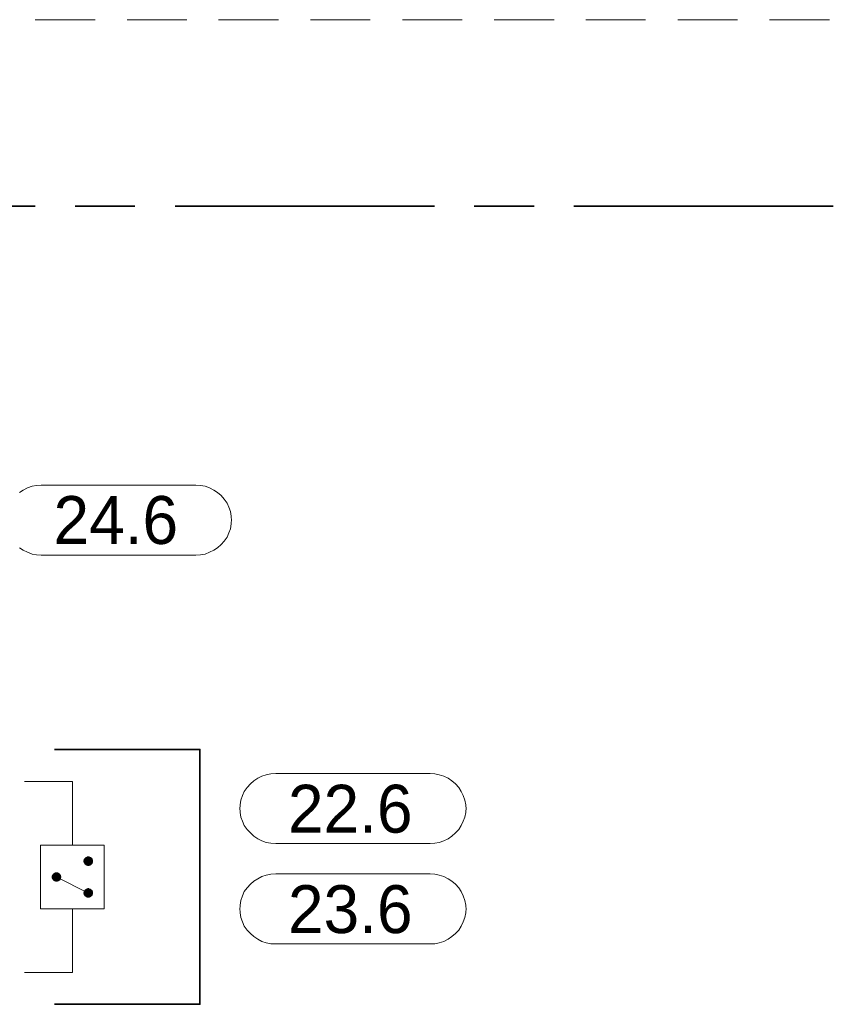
# Model space of a CAD drawing. Header units: millimetres. Extents: x 0 to 138, y 0 to 47.
# Tile 55 of 165: x 29.56 to 31.17, y 20.23 to 22.17. Entities that reach past the tile are written whole.
import ezdxf

# ---------------------------------------------------------------- set-up
doc = ezdxf.new("R2010")
doc.units = ezdxf.units.MM
for name, color, linetype in [('PDF_Geomertry', 7, 'Continuous'), ('PDF_Solid Fills', 7, 'Continuous'), ('PDF_Text', 7, 'Continuous')]:
    doc.layers.add(name, color=color, linetype=linetype)
doc.styles.add('PDF Arial', font='txt')

msp = doc.modelspace()

# ---------------------------------------------------------------- hatches: boundary and pattern name
at = {"layer": 'PDF_Solid Fills', "transparency": 33554559}
for points in [[(29.6974, 20.5151), (29.6876, 20.5165), (29.6882, 20.5174)], [(29.6974, 20.5151), (29.6876, 20.5151), (29.6876, 20.5165)], [(29.6974, 20.5151), (29.6876, 20.5138), (29.6876, 20.5151)], [(29.6974, 20.5151), (29.6882, 20.5124), (29.6876, 20.5138)], [(29.6974, 20.5151), (29.6882, 20.5188), (29.689, 20.5201)], [(29.6974, 20.5151), (29.6882, 20.5174), (29.6882, 20.5188)], [(29.6974, 20.5151), (29.6882, 20.5118), (29.6882, 20.5124)], [(29.6974, 20.5151), (29.689, 20.5104), (29.6882, 20.5118)], [(29.6974, 20.5151), (29.689, 20.5201), (29.6896, 20.5207)], [(29.6974, 20.5151), (29.6896, 20.5096), (29.689, 20.5104)], [(29.6974, 20.5151), (29.6896, 20.5207), (29.6904, 20.5215)], [(29.6974, 20.5151), (29.6904, 20.5082), (29.6896, 20.5096)], [(29.6974, 20.5151), (29.6904, 20.5215), (29.6918, 20.5229)], [(29.6974, 20.5151), (29.6918, 20.5076), (29.6904, 20.5082)], [(29.6974, 20.5151), (29.6918, 20.5229), (29.6924, 20.5235)], [(29.6974, 20.5151), (29.6924, 20.5068), (29.6918, 20.5076)], [(29.6974, 20.5151), (29.6924, 20.5235), (29.6938, 20.5235)], [(29.6974, 20.5151), (29.6938, 20.5063), (29.6924, 20.5068)], [(29.6974, 20.5151), (29.6938, 20.5235), (29.6946, 20.5243)], [(29.6974, 20.5151), (29.6946, 20.5063), (29.6938, 20.5063)], [(29.6974, 20.5151), (29.6946, 20.5243), (29.696, 20.5243)], [(29.6974, 20.5151), (29.696, 20.5054), (29.6946, 20.5063)], [(29.6974, 20.5151), (29.696, 20.5243), (29.6974, 20.5243)], [(29.6974, 20.5151), (29.6974, 20.5054), (29.696, 20.5054)], [(29.6974, 20.5151), (29.6993, 20.5243), (29.7007, 20.5235)], [(29.6974, 20.5151), (29.6987, 20.5243), (29.6993, 20.5243)], [(29.6974, 20.5151), (29.6974, 20.5243), (29.6987, 20.5243)], [(29.6974, 20.5151), (29.7021, 20.5235), (29.7029, 20.5229)], [(29.6974, 20.5151), (29.7007, 20.5235), (29.7021, 20.5235)], [(29.6974, 20.5151), (29.7029, 20.5229), (29.7035, 20.5215)], [(29.6974, 20.5151), (29.7035, 20.5215), (29.7049, 20.5207)], [(29.6974, 20.5151), (29.7049, 20.5207), (29.7057, 20.5201)], [(29.6974, 20.5151), (29.7057, 20.5201), (29.7057, 20.5188)], [(29.6974, 20.5151), (29.7057, 20.5188), (29.7063, 20.5174)], [(29.6974, 20.5151), (29.7063, 20.5174), (29.7063, 20.5165)], [(29.6974, 20.5151), (29.7063, 20.5165), (29.7063, 20.5151)], [(29.6974, 20.5151), (29.6987, 20.5054), (29.6974, 20.5054)], [(29.6974, 20.5151), (29.6993, 20.5063), (29.6987, 20.5054)], [(29.6974, 20.5151), (29.7007, 20.5063), (29.6993, 20.5063)], [(29.6974, 20.5151), (29.7021, 20.5068), (29.7007, 20.5063)], [(29.6974, 20.5151), (29.7029, 20.5076), (29.7021, 20.5068)], [(29.6974, 20.5151), (29.7035, 20.5082), (29.7029, 20.5076)], [(29.6974, 20.5151), (29.7049, 20.5096), (29.7035, 20.5082)], [(29.6974, 20.5151), (29.7057, 20.5104), (29.7049, 20.5096)], [(29.6974, 20.5151), (29.7057, 20.5118), (29.7057, 20.5104)], [(29.6974, 20.5151), (29.7063, 20.5124), (29.7057, 20.5118)], [(29.6974, 20.5151), (29.7063, 20.5138), (29.7063, 20.5124)], [(29.6974, 20.5151), (29.7063, 20.5151), (29.7063, 20.5138)], [(29.634, 20.484), (29.6279, 20.4901), (29.6285, 20.491)], [(29.634, 20.484), (29.6285, 20.491), (29.6299, 20.4915)], [(29.634, 20.484), (29.6299, 20.4915), (29.6307, 20.4924)], [(29.634, 20.484), (29.6307, 20.4924), (29.6321, 20.4929)], [(29.634, 20.484), (29.6321, 20.4929), (29.6335, 20.4929)], [(29.634, 20.484), (29.6335, 20.4929), (29.634, 20.4929)], [(29.634, 20.484), (29.6368, 20.4929), (29.6382, 20.4924)], [(29.634, 20.484), (29.6354, 20.4929), (29.6368, 20.4929)], [(29.634, 20.484), (29.634, 20.4929), (29.6354, 20.4929)], [(29.634, 20.484), (29.6382, 20.4924), (29.639, 20.4915)], [(29.634, 20.484), (29.639, 20.4915), (29.6404, 20.491)], [(29.634, 20.484), (29.6404, 20.491), (29.641, 20.4901)], [(29.634, 20.484), (29.6251, 20.486), (29.6257, 20.4874)], [(29.634, 20.484), (29.6251, 20.4846), (29.6251, 20.486)], [(29.634, 20.484), (29.6251, 20.484), (29.6251, 20.4846)], [(29.634, 20.484), (29.6251, 20.4826), (29.6251, 20.484)], [(29.634, 20.484), (29.6251, 20.4813), (29.6251, 20.4826)], [(29.634, 20.484), (29.6257, 20.4799), (29.6251, 20.4813)], [(29.634, 20.484), (29.6257, 20.4874), (29.6265, 20.4882)], [(29.634, 20.484), (29.6265, 20.479), (29.6257, 20.4799)], [(29.634, 20.484), (29.6265, 20.4882), (29.6271, 20.4896)], [(29.634, 20.484), (29.6271, 20.4776), (29.6265, 20.479)], [(29.634, 20.484), (29.6271, 20.4896), (29.6279, 20.4901)], [(29.634, 20.484), (29.6279, 20.4771), (29.6271, 20.4776)], [(29.634, 20.484), (29.6285, 20.4763), (29.6279, 20.4771)], [(29.634, 20.484), (29.6299, 20.4757), (29.6285, 20.4763)], [(29.634, 20.484), (29.6307, 20.4749), (29.6299, 20.4757)], [(29.634, 20.484), (29.6321, 20.4749), (29.6307, 20.4749)], [(29.634, 20.484), (29.6335, 20.4743), (29.6321, 20.4749)], [(29.634, 20.484), (29.634, 20.4743), (29.6335, 20.4743)], [(29.634, 20.484), (29.641, 20.4901), (29.6418, 20.4896)], [(29.634, 20.484), (29.6418, 20.4896), (29.6424, 20.4882)], [(29.634, 20.484), (29.6424, 20.4882), (29.6432, 20.4874)], [(29.634, 20.484), (29.6432, 20.4874), (29.6432, 20.486)], [(29.634, 20.484), (29.6432, 20.486), (29.6437, 20.4846)], [(29.634, 20.484), (29.6437, 20.4846), (29.6437, 20.484)], [(29.634, 20.484), (29.6354, 20.4743), (29.634, 20.4743)], [(29.634, 20.484), (29.6368, 20.4749), (29.6354, 20.4743)], [(29.634, 20.484), (29.6382, 20.4749), (29.6368, 20.4749)], [(29.634, 20.484), (29.639, 20.4757), (29.6382, 20.4749)], [(29.634, 20.484), (29.6404, 20.4763), (29.639, 20.4757)], [(29.634, 20.484), (29.641, 20.4771), (29.6404, 20.4763)], [(29.634, 20.484), (29.6418, 20.4776), (29.641, 20.4771)], [(29.634, 20.484), (29.6424, 20.479), (29.6418, 20.4776)], [(29.634, 20.484), (29.6432, 20.4799), (29.6424, 20.479)], [(29.634, 20.484), (29.6432, 20.4813), (29.6432, 20.4799)], [(29.634, 20.484), (29.6437, 20.4826), (29.6432, 20.4813)], [(29.634, 20.484), (29.6437, 20.484), (29.6437, 20.4826)], [(29.6974, 20.4521), (29.6876, 20.4535), (29.6882, 20.4549)], [(29.6974, 20.4521), (29.6876, 20.4521), (29.6876, 20.4535)], [(29.6974, 20.4521), (29.6876, 20.4512), (29.6876, 20.4521)], [(29.6974, 20.4521), (29.6882, 20.4499), (29.6876, 20.4512)], [(29.6974, 20.4521), (29.6882, 20.4563), (29.689, 20.4568)], [(29.6974, 20.4521), (29.6882, 20.4549), (29.6882, 20.4563)], [(29.6974, 20.4521), (29.6882, 20.4485), (29.6882, 20.4499)], [(29.6974, 20.4521), (29.689, 20.4479), (29.6882, 20.4485)], [(29.6974, 20.4521), (29.689, 20.4568), (29.6896, 20.4582)], [(29.6974, 20.4521), (29.6896, 20.4465), (29.689, 20.4479)], [(29.6974, 20.4521), (29.6896, 20.4582), (29.6904, 20.459)], [(29.6974, 20.4521), (29.6904, 20.4457), (29.6896, 20.4465)], [(29.6974, 20.4521), (29.6904, 20.459), (29.6918, 20.4596)], [(29.6974, 20.4521), (29.6918, 20.4451), (29.6904, 20.4457)], [(29.6974, 20.4521), (29.6918, 20.4596), (29.6924, 20.4604)], [(29.6974, 20.4521), (29.6924, 20.4443), (29.6918, 20.4451)], [(29.6974, 20.4521), (29.6924, 20.4604), (29.6938, 20.461)], [(29.6974, 20.4521), (29.6938, 20.4438), (29.6924, 20.4443)], [(29.6974, 20.4521), (29.6938, 20.461), (29.6946, 20.461)], [(29.6974, 20.4521), (29.6946, 20.4429), (29.6938, 20.4438)], [(29.6974, 20.4521), (29.6946, 20.461), (29.696, 20.4618)], [(29.6974, 20.4521), (29.696, 20.4429), (29.6946, 20.4429)], [(29.6974, 20.4521), (29.696, 20.4618), (29.6974, 20.4618)], [(29.6974, 20.4521), (29.6974, 20.4429), (29.696, 20.4429)], [(29.6974, 20.4521), (29.6987, 20.4618), (29.6993, 20.461)], [(29.6974, 20.4521), (29.6974, 20.4618), (29.6987, 20.4618)], [(29.6974, 20.4521), (29.7007, 20.461), (29.7021, 20.4604)], [(29.6974, 20.4521), (29.6993, 20.461), (29.7007, 20.461)], [(29.6974, 20.4521), (29.7021, 20.4604), (29.7029, 20.4596)], [(29.6974, 20.4521), (29.7029, 20.4596), (29.7035, 20.459)], [(29.6974, 20.4521), (29.7035, 20.459), (29.7049, 20.4582)], [(29.6974, 20.4521), (29.7049, 20.4582), (29.7057, 20.4568)], [(29.6974, 20.4521), (29.7057, 20.4568), (29.7057, 20.4563)], [(29.6974, 20.4521), (29.7057, 20.4563), (29.7063, 20.4549)], [(29.6974, 20.4521), (29.7063, 20.4549), (29.7063, 20.4535)], [(29.6974, 20.4521), (29.7063, 20.4535), (29.7063, 20.4521)], [(29.6974, 20.4521), (29.6987, 20.4429), (29.6974, 20.4429)], [(29.6974, 20.4521), (29.6993, 20.4429), (29.6987, 20.4429)], [(29.6974, 20.4521), (29.7007, 20.4438), (29.6993, 20.4429)], [(29.6974, 20.4521), (29.7021, 20.4443), (29.7007, 20.4438)], [(29.6974, 20.4521), (29.7029, 20.4451), (29.7021, 20.4443)], [(29.6974, 20.4521), (29.7035, 20.4457), (29.7029, 20.4451)], [(29.6974, 20.4521), (29.7049, 20.4465), (29.7035, 20.4457)], [(29.6974, 20.4521), (29.7057, 20.4479), (29.7049, 20.4465)], [(29.6974, 20.4521), (29.7057, 20.4485), (29.7057, 20.4479)], [(29.6974, 20.4521), (29.7063, 20.4499), (29.7057, 20.4485)], [(29.6974, 20.4521), (29.7063, 20.4512), (29.7063, 20.4499)], [(29.6974, 20.4521), (29.7063, 20.4521), (29.7063, 20.4512)]]:
    msp.add_hatch(color=256, dxfattribs=at).paths.add_polyline_path(points)

# ---------------------------------------------------------------- linework, layer by layer
at = {"layer": 'PDF_Geomertry', "lineweight": 15}
for points in [[(29.7104, 22.1749), (29.5924, 22.1749)], [(29.8918, 22.1749), (29.7738, 22.1749)], [(30.0724, 22.1749), (29.9543, 22.1749)], [(30.2535, 22.1749), (30.1354, 22.1749)], [(30.4349, 22.1749), (30.3168, 22.1749)], [(30.616, 22.1749), (30.4979, 22.1749)], [(30.7965, 22.1749), (30.6785, 22.1749)], [(30.9779, 22.1749), (30.8599, 22.1749)], [(31.159, 22.1749), (31.041, 22.1749)], [(29.5612, 21.2424), (29.5688, 21.2471), (29.5771, 21.2513), (29.5863, 21.2549), (29.5951, 21.2563), (29.6043, 21.2568), (29.909, 21.2568), (29.909, 21.2568), (29.9187, 21.2563), (29.9279, 21.2549), (29.9362, 21.2513), (29.9446, 21.2471), (29.9521, 21.2424), (29.959, 21.236), (29.9654, 21.229), (29.971, 21.2215), (29.9743, 21.2132), (29.9779, 21.2049), (29.9793, 21.1957), (29.9799, 21.186), (29.9799, 21.1896), (29.9793, 21.1804), (29.9779, 21.1707), (29.9743, 21.1624), (29.971, 21.154), (29.9654, 21.1465), (29.959, 21.1396), (29.9521, 21.1332), (29.9446, 21.1285), (29.9362, 21.1243), (29.9279, 21.1207), (29.9187, 21.1193), (29.909, 21.1188), (29.6043, 21.1188), (29.5951, 21.1193), (29.5863, 21.1207), (29.5771, 21.1243), (29.5688, 21.1285), (29.5612, 21.1332)], [(29.5715, 20.6721), (29.666, 20.6721), (29.666, 20.5465)], [(29.634, 20.484), (29.6974, 20.4521)], [(29.5715, 20.2951), (29.666, 20.2951), (29.666, 20.4207)]]:
    msp.add_lwpolyline(points, dxfattribs=at)
at = {"layer": 'PDF_Geomertry', "lineweight": 35}
for points in [[(29.0807, 21.8068), (29.5924, 21.8068)], [(29.671, 21.8068), (29.789, 21.8068)], [(29.8682, 21.8068), (30.3799, 21.8068)], [(30.4585, 21.8068), (30.5765, 21.8068)], [(30.6549, 21.8068), (31.1668, 21.8068)], [(29.6307, 20.7354), (29.9174, 20.7354), (29.9174, 20.2326), (29.6307, 20.2326)]]:
    msp.add_lwpolyline(points, dxfattribs=at)
at = {"layer": 'PDF_Geomertry', "lineweight": 15}
for points in [[(30.3715, 20.6882), (30.3807, 20.6874), (30.3896, 20.6854), (30.3988, 20.6826), (30.4071, 20.6785), (30.4146, 20.6735), (30.4215, 20.6674), (30.4279, 20.6604), (30.4326, 20.6526), (30.4368, 20.6443), (30.4396, 20.6354), (30.4418, 20.6263), (30.4424, 20.6174), (30.4424, 20.6207), (30.4418, 20.611), (30.4396, 20.6021), (30.4368, 20.5938), (30.4326, 20.5854), (30.4279, 20.5776), (30.4215, 20.5707), (30.4146, 20.5646), (30.4071, 20.559), (30.3988, 20.5549), (30.3896, 20.5521), (30.3807, 20.5507), (30.3715, 20.5499), (30.0668, 20.5499), (30.0571, 20.5507), (30.0479, 20.5521), (30.0396, 20.5549), (30.0313, 20.559), (30.0238, 20.5646), (30.0168, 20.5707), (30.0104, 20.5776), (30.0049, 20.5854), (30.0015, 20.5938), (29.9979, 20.6021), (29.9965, 20.611), (29.996, 20.6207), (29.996, 20.6174), (29.9965, 20.6263), (29.9979, 20.6354), (30.0015, 20.6443), (30.0049, 20.6526), (30.0104, 20.6604), (30.0168, 20.6674), (30.0238, 20.6735), (30.0313, 20.6785), (30.0396, 20.6826), (30.0479, 20.6854), (30.0571, 20.6874), (30.0668, 20.6882), (30.3715, 20.6882)], [(29.6029, 20.4207), (29.7285, 20.4207), (29.7285, 20.5465), (29.6029, 20.5465), (29.6029, 20.4207)], [(30.3715, 20.4901), (30.3807, 20.4896), (30.3896, 20.4874), (30.3988, 20.4846), (30.4071, 20.4804), (30.4146, 20.4757), (30.4215, 20.4693), (30.4279, 20.4624), (30.4326, 20.4549), (30.4368, 20.4465), (30.4396, 20.4374), (30.4418, 20.4285), (30.4424, 20.4193), (30.4424, 20.4221), (30.4418, 20.4132), (30.4396, 20.404), (30.4368, 20.3951), (30.4326, 20.3868), (30.4279, 20.379), (30.4215, 20.3721), (30.4146, 20.3665), (30.4071, 20.361), (30.3988, 20.3568), (30.3896, 20.354), (30.3807, 20.3521), (30.3715, 20.3521), (30.0668, 20.3521), (30.0571, 20.3521), (30.0479, 20.354), (30.0396, 20.3568), (30.0313, 20.361), (30.0238, 20.3665), (30.0168, 20.3721), (30.0104, 20.379), (30.0049, 20.3868), (30.0015, 20.3951), (29.9979, 20.404), (29.9965, 20.4132), (29.996, 20.4221), (29.996, 20.4193), (29.9965, 20.4285), (29.9979, 20.4374), (30.0015, 20.4465), (30.0049, 20.4549), (30.0104, 20.4624), (30.0168, 20.4693), (30.0238, 20.4757), (30.0313, 20.4804), (30.0396, 20.4846), (30.0479, 20.4874), (30.0571, 20.4896), (30.0668, 20.4901), (30.3715, 20.4901)]]:
    msp.add_lwpolyline(points, close=True, dxfattribs=at)
at = {"layer": 'PDF_Geomertry', "lineweight": 0}
for points in [[(29.6924, 20.5151), (29.6924, 20.5146), (29.6924, 20.5138), (29.6932, 20.5132), (29.6932, 20.5124), (29.6938, 20.5118), (29.6946, 20.5118), (29.6946, 20.511), (29.6951, 20.511), (29.696, 20.5104), (29.6965, 20.5104), (29.6974, 20.5104), (29.6979, 20.5104), (29.6987, 20.5104), (29.6987, 20.511), (29.6993, 20.511), (29.7001, 20.5118), (29.7007, 20.5118), (29.7007, 20.5124), (29.7015, 20.5124), (29.7015, 20.5132), (29.7015, 20.5138), (29.7021, 20.5146), (29.7021, 20.5151), (29.7021, 20.516), (29.7015, 20.5165), (29.7015, 20.5174), (29.7007, 20.5179), (29.7007, 20.5188), (29.7001, 20.5188), (29.6993, 20.5193), (29.6987, 20.5193), (29.6979, 20.5201), (29.6974, 20.5201), (29.6965, 20.5201), (29.696, 20.5193), (29.6951, 20.5193), (29.6946, 20.5193), (29.6946, 20.5188), (29.6938, 20.5188), (29.6932, 20.5179), (29.6932, 20.5174), (29.6932, 20.5165), (29.6924, 20.5165), (29.6924, 20.516), (29.6924, 20.5151)], [(29.6299, 20.484), (29.6299, 20.4832), (29.6299, 20.4826), (29.6299, 20.4818), (29.6299, 20.4813), (29.6307, 20.4804), (29.6313, 20.4804), (29.6313, 20.4799), (29.6321, 20.4799), (29.6326, 20.479), (29.6335, 20.479), (29.634, 20.479), (29.6349, 20.479), (29.6354, 20.479), (29.6363, 20.479), (29.6368, 20.4799), (29.6376, 20.4804), (29.6382, 20.4804), (29.6382, 20.4813), (29.639, 20.4818), (29.639, 20.4826), (29.639, 20.4832), (29.639, 20.484), (29.639, 20.4846), (29.639, 20.4854), (29.6382, 20.486), (29.6382, 20.4868), (29.6376, 20.4868), (29.6368, 20.4874), (29.6368, 20.4882), (29.6363, 20.4882), (29.6354, 20.4882), (29.6349, 20.4882), (29.634, 20.4882), (29.6335, 20.4882), (29.6326, 20.4882), (29.6321, 20.4882), (29.6313, 20.4874), (29.6313, 20.4868), (29.6307, 20.4868), (29.6299, 20.486), (29.6299, 20.4854), (29.6299, 20.4846), (29.6299, 20.484)], [(29.6924, 20.4521), (29.6924, 20.4512), (29.6932, 20.4507), (29.6932, 20.4499), (29.6932, 20.4493), (29.6938, 20.4493), (29.6946, 20.4485), (29.6946, 20.4479), (29.6951, 20.4479), (29.696, 20.4479), (29.6965, 20.4479), (29.6974, 20.4479), (29.6979, 20.4479), (29.6987, 20.4479), (29.6993, 20.4479), (29.7001, 20.4485), (29.7007, 20.4493), (29.7015, 20.4499), (29.7015, 20.4507), (29.7015, 20.4512), (29.7021, 20.4512), (29.7021, 20.4521), (29.7021, 20.4526), (29.7015, 20.4535), (29.7015, 20.454), (29.7015, 20.4549), (29.7007, 20.4549), (29.7007, 20.4554), (29.7001, 20.4563), (29.6993, 20.4563), (29.6987, 20.4568), (29.6979, 20.4568), (29.6974, 20.4568), (29.6965, 20.4568), (29.696, 20.4568), (29.6951, 20.4568), (29.6946, 20.4563), (29.6938, 20.4554), (29.6932, 20.4549), (29.6932, 20.454), (29.6924, 20.4535), (29.6924, 20.4526), (29.6924, 20.4521)]]:
    msp.add_lwpolyline(points, close=True, dxfattribs=at)

# ---------------------------------------------------------------- texts
at = {"layer": 'PDF_Text', "char_height": 0.09445, "attachment_point": 7, "style": 'PDF Arial'}
for s, insert in [('24.6', (29.6285, 21.1394)), ('22.6', (30.091, 20.5699)), ('23.6', (30.091, 20.3718))]:
    msp.add_mtext(s, dxfattribs=dict(at, insert=insert))

doc.saveas('drawing.dxf')
